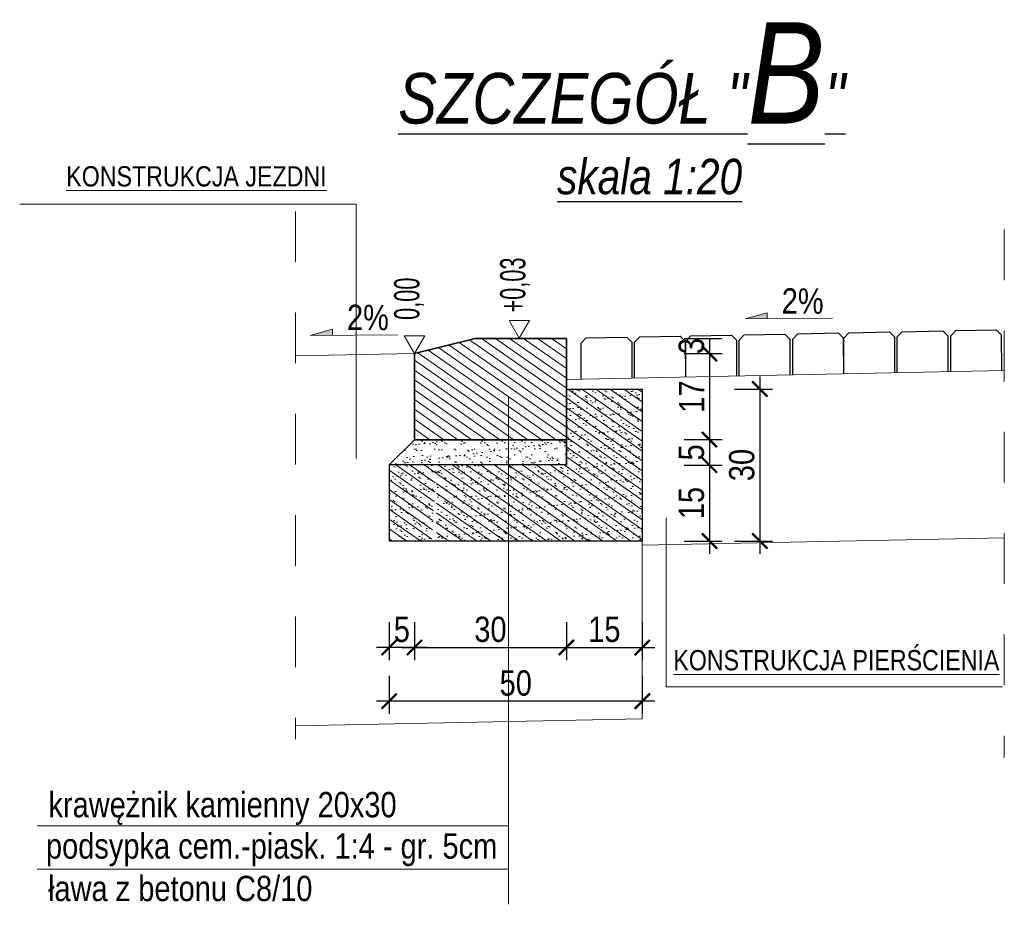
# Model space of a CAD drawing. Header units: metres. Extents: x 45702 to 45878, y -49323 to -49219.
# Tile 24 of 35: x 45795.72 to 45797.67, y -49282.15 to -49280.4. Entities that reach past the tile are written whole.
import ezdxf

# ---------------------------------------------------------------- set-up
doc = ezdxf.new("R2010")
doc.units = ezdxf.units.M
doc.linetypes.add('ACAD_ISO03W100', pattern=[30, 12, -18])
for name, color, linetype in [('00', 7, 'Continuous'), ('OPISY', 7, 'Continuous'), ('wymiarowanie', 7, 'Continuous')]:
    doc.layers.add(name, color=color, linetype=linetype)
for name, color, linetype, lineweight in [('_L_Tabelka', 7, 'Continuous', 13), ('_P_zjazdy_poprzeczki', 7, 'Continuous', 30), ('_wymiary', 7, 'Continuous', 13), ('DP_OpisKonstrukcji', 7, 'Continuous', 18), ('DP_OpisSpadki', 7, 'Continuous', 18), ('DP_Warstwy projektowane', 7, 'Continuous', 18), ('elementy betonowe', 7, 'Continuous', 35), ('HATCH', 8, 'Continuous', 9)]:
    doc.layers.add(name, color=color, linetype=linetype, lineweight=lineweight)
doc.styles.add('arial_ce', font='arial.ttf')
doc.styles.add('znakn', font='ARIALN.TTF')
doc.dimstyles.new('S20_T2.50_[cm]', dxfattribs={"dimtxt": 0.05, "dimasz": 0.03, "dimexe": 0.025, "dimexo": 0.05, "dimgap": 0.01, "dimtad": 1, "dimdec": 0, "dimlfac": 100, "dimrnd": 0.01, "dimzin": 0, "dimdsep": 46, "dimtxsty": 'znakn', "dimblk": 'ARCHTICK', "dimcen": -0.03, "dimdle": 0.025, "dimclrd": 256, "dimclre": 256, "dimclrt": 7, "dimadec": 0, "dimazin": 0, "dimtfac": 1, "dimtdec": 0, "dimtix": 1, "dimtmove": 2, "dimatfit": 3, "dimfxl": 0.05, "dimfxlon": 1, "dimtolj": 1, "dimtzin": 0, "dimarcsym": 0})
pattern_1 = [(145, (135.765105, -33.73463), (-0.009105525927, -0.013004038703), [])]

# ---------------------------------------------------------------- blocks, each defined once
blk = doc.blocks.new('_ArchTick')
at = {"color": 0, "linetype": 'ByBlock', "const_width": 0.15}
blk.add_lwpolyline([(-0.5, -0.5), (0.5, 0.5)], dxfattribs=at)
blk = doc.blocks.new('*D831')
at = {"lineweight": -2, "transparency": 16777216}
for p, q in [((45796.451, -49281.588), (45796.451, -49281.663)), ((45796.501, -49281.588), (45796.501, -49281.663)), ((45796.526, -49281.638), (45796.426, -49281.638))]:
    blk.add_line(p, q, dxfattribs=at)
at = {"layer": 'Defpoints', "color": 0, "transparency": 16777216}
for p in [(45796.501, -49281.2275), (45796.451, -49281.3775), (45796.451, -49281.638)]:
    blk.add_point(p, dxfattribs=at)
at = {"lineweight": -2, "transparency": 16777216, "xscale": 0.03, "yscale": 0.03, "zscale": 0.03, "rotation": 180}
blk.add_blockref('_ArchTick', (45796.451, -49281.638), dxfattribs=at)
at = {"lineweight": -2, "transparency": 16777216, "xscale": 0.03, "yscale": 0.03, "zscale": 0.03}
blk.add_blockref('_ArchTick', (45796.501, -49281.638), dxfattribs=at)
at = {"color": 7, "transparency": 16777216, "insert": (45796.476, -49281.6025), "char_height": 0.05, "attachment_point": 5, "style": 'znakn'}
blk.add_mtext('\\A1;5', dxfattribs=at)
blk = doc.blocks.new('*D832')
at = {"lineweight": -2, "transparency": 16777216}
for p, q in [((45796.451, -49281.6939), (45796.451, -49281.7689)), ((45796.951, -49281.6939), (45796.951, -49281.7689)), ((45796.976, -49281.7439), (45796.426, -49281.7439))]:
    blk.add_line(p, q, dxfattribs=at)
at = {"layer": 'Defpoints', "color": 0, "transparency": 16777216}
for p in [(45796.451, -49281.4275), (45796.951, -49281.4275), (45796.451, -49281.7439)]:
    blk.add_point(p, dxfattribs=at)
at = {"lineweight": -2, "transparency": 16777216, "xscale": 0.03, "yscale": 0.03, "zscale": 0.03}
for p, rotation in [((45796.451, -49281.7439), 180.0000000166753), ((45796.951, -49281.7439), 1.667530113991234e-08)]:
    blk.add_blockref('_ArchTick', p, dxfattribs=dict(at, rotation=rotation))
at = {"color": 7, "transparency": 16777216, "insert": (45796.701, -49281.7084), "char_height": 0.05, "attachment_point": 5, "rotation": 0, "style": 'znakn'}
blk.add_mtext('\\A1;50', dxfattribs=at)
blk = doc.blocks.new('*D833')
at = {"lineweight": -2, "transparency": 16777216}
for p, q in [((45796.501, -49281.588), (45796.501, -49281.663)), ((45796.801, -49281.588), (45796.801, -49281.663)), ((45796.476, -49281.638), (45796.826, -49281.638))]:
    blk.add_line(p, q, dxfattribs=at)
at = {"layer": 'Defpoints', "color": 0, "transparency": 16777216}
for p in [(45796.501, -49281.2275), (45796.801, -49281.2275), (45796.801, -49281.638)]:
    blk.add_point(p, dxfattribs=at)
at = {"lineweight": -2, "transparency": 16777216, "xscale": 0.03, "yscale": 0.03, "zscale": 0.03, "rotation": 180}
blk.add_blockref('_ArchTick', (45796.501, -49281.638), dxfattribs=at)
at = {"lineweight": -2, "transparency": 16777216, "xscale": 0.03, "yscale": 0.03, "zscale": 0.03}
blk.add_blockref('_ArchTick', (45796.801, -49281.638), dxfattribs=at)
at = {"color": 7, "transparency": 16777216, "insert": (45796.651, -49281.6024), "char_height": 0.05, "attachment_point": 5, "style": 'znakn'}
blk.add_mtext('\\A1;30', dxfattribs=at)
blk = doc.blocks.new('*D834')
at = {"lineweight": -2, "transparency": 16777216}
for p, q in [((45796.801, -49281.588), (45796.801, -49281.663)), ((45796.951, -49281.588), (45796.951, -49281.663)), ((45796.776, -49281.638), (45796.976, -49281.638))]:
    blk.add_line(p, q, dxfattribs=at)
at = {"layer": 'Defpoints', "color": 0, "transparency": 16777216}
for p in [(45796.801, -49281.2275), (45796.951, -49281.4275), (45796.951, -49281.638)]:
    blk.add_point(p, dxfattribs=at)
at = {"lineweight": -2, "transparency": 16777216, "xscale": 0.03, "yscale": 0.03, "zscale": 0.03, "rotation": 180}
blk.add_blockref('_ArchTick', (45796.801, -49281.638), dxfattribs=at)
at = {"lineweight": -2, "transparency": 16777216, "xscale": 0.03, "yscale": 0.03, "zscale": 0.03}
blk.add_blockref('_ArchTick', (45796.951, -49281.638), dxfattribs=at)
at = {"color": 7, "transparency": 16777216, "insert": (45796.876, -49281.6024), "char_height": 0.05, "attachment_point": 5, "style": 'znakn'}
blk.add_mtext('\\A1;15', dxfattribs=at)
blk = doc.blocks.new('spadek')
blk.add_hatch(color=256).paths.add_polyline_path([(64.61, 3.75), (64.39, -2.12), (86.32, -2.84)])
blk.add_lwpolyline([(0, 0), (86.32, -2.84), (64.61, 3.75), (64.39, -2.12)])
blk = doc.blocks.new('*D835')
at = {"lineweight": -2, "transparency": 16777216}
for p, q in [((45797.0336, -49281.0277), (45797.1086, -49281.0277)), ((45797.0836, -49281.0277), (45797.0836, -49281.0575)), ((45797.0336, -49281.0575), (45797.1086, -49281.0575))]:
    blk.add_line(p, q, dxfattribs=at)
at = {"layer": 'Defpoints', "color": 0, "transparency": 16777216}
for p in [(45796.699, -49281.0277), (45796.501, -49281.0575), (45797.0836, -49281.0575)]:
    blk.add_point(p, dxfattribs=at)
at = {"color": 7, "transparency": 16777216, "insert": (45797.0481, -49281.0426), "char_height": 0.05, "attachment_point": 5, "rotation": 90, "style": 'znakn'}
blk.add_mtext('\\A1;3', dxfattribs=at)
blk = doc.blocks.new('*D836')
at = {"lineweight": -2, "transparency": 16777216}
for p, q in [((45797.0836, -49281.0325), (45797.0836, -49281.2525)), ((45797.0336, -49281.0575), (45797.1086, -49281.0575)), ((45797.0336, -49281.2275), (45797.1086, -49281.2275))]:
    blk.add_line(p, q, dxfattribs=at)
at = {"layer": 'Defpoints', "color": 0, "transparency": 16777216}
for p in [(45796.501, -49281.0575), (45796.801, -49281.2275), (45797.0836, -49281.2275)]:
    blk.add_point(p, dxfattribs=at)
at = {"lineweight": -2, "transparency": 16777216, "xscale": 0.03, "yscale": 0.03, "zscale": 0.03}
for p, rotation in [((45797.0836, -49281.0575), 90), ((45797.0836, -49281.2275), 270)]:
    blk.add_blockref('_ArchTick', p, dxfattribs=dict(at, rotation=rotation))
at = {"color": 7, "transparency": 16777216, "insert": (45797.0485, -49281.1425), "char_height": 0.05, "attachment_point": 5, "rotation": 90, "style": 'znakn'}
blk.add_mtext('\\A1;17', dxfattribs=at)
blk = doc.blocks.new('*D837')
at = {"lineweight": -2, "transparency": 16777216}
for p, q in [((45797.0836, -49281.2025), (45797.0836, -49281.3027)), ((45797.0336, -49281.2275), (45797.1086, -49281.2275)), ((45797.0336, -49281.2777), (45797.1086, -49281.2777))]:
    blk.add_line(p, q, dxfattribs=at)
at = {"layer": 'Defpoints', "color": 0, "transparency": 16777216}
for p in [(45796.801, -49281.2275), (45796.7613, -49281.2777), (45797.0836, -49281.2777)]:
    blk.add_point(p, dxfattribs=at)
at = {"lineweight": -2, "transparency": 16777216, "xscale": 0.03, "yscale": 0.03, "zscale": 0.03}
for p, rotation in [((45797.0836, -49281.2275), 90), ((45797.0836, -49281.2777), 270)]:
    blk.add_blockref('_ArchTick', p, dxfattribs=dict(at, rotation=rotation))
at = {"color": 7, "transparency": 16777216, "insert": (45797.0482, -49281.2526), "char_height": 0.05, "attachment_point": 5, "rotation": 90, "style": 'znakn'}
blk.add_mtext('\\A1;5', dxfattribs=at)
blk = doc.blocks.new('*D838')
at = {"lineweight": -2, "transparency": 16777216}
for p, q in [((45797.0836, -49281.2527), (45797.0836, -49281.4527)), ((45797.0336, -49281.2777), (45797.1086, -49281.2777)), ((45797.0336, -49281.4277), (45797.1086, -49281.4277))]:
    blk.add_line(p, q, dxfattribs=at)
at = {"layer": 'Defpoints', "color": 0, "transparency": 16777216}
for p in [(45796.7613, -49281.2777), (45796.7598, -49281.4277), (45797.0836, -49281.4277)]:
    blk.add_point(p, dxfattribs=at)
at = {"lineweight": -2, "transparency": 16777216, "xscale": 0.03, "yscale": 0.03, "zscale": 0.03}
for p, rotation in [((45797.0836, -49281.2777), 90), ((45797.0836, -49281.4277), 270)]:
    blk.add_blockref('_ArchTick', p, dxfattribs=dict(at, rotation=rotation))
at = {"color": 7, "transparency": 16777216, "insert": (45797.0481, -49281.3527), "char_height": 0.05, "attachment_point": 5, "rotation": 90, "style": 'znakn'}
blk.add_mtext('\\A1;15', dxfattribs=at)
blk = doc.blocks.new('*D839')
at = {"lineweight": -2, "transparency": 16777216}
for p, q in [((45797.1831, -49281.1025), (45797.1831, -49281.4527)), ((45797.1331, -49281.1275), (45797.2081, -49281.1275)), ((45797.1331, -49281.4277), (45797.2081, -49281.4277))]:
    blk.add_line(p, q, dxfattribs=at)
at = {"layer": 'Defpoints', "color": 0, "transparency": 16777216}
for p in [(45796.879, -49281.1275), (45796.879, -49281.4277), (45797.1831, -49281.4277)]:
    blk.add_point(p, dxfattribs=at)
at = {"lineweight": -2, "transparency": 16777216, "xscale": 0.03, "yscale": 0.03, "zscale": 0.03}
for p, rotation in [((45797.1831, -49281.1275), 90), ((45797.1831, -49281.4277), 270)]:
    blk.add_blockref('_ArchTick', p, dxfattribs=dict(at, rotation=rotation))
at = {"color": 7, "transparency": 16777216, "insert": (45797.1476, -49281.2776), "char_height": 0.05, "attachment_point": 5, "rotation": 90, "style": 'znakn'}
blk.add_mtext('\\A1;30', dxfattribs=at)

msp = doc.modelspace()

# ---------------------------------------------------------------- hatches: boundary and pattern name
at = {"layer": 'HATCH'}
h = msp.add_hatch(dxfattribs=at)
h.set_pattern_fill('ANSI31', color=256, scale=0.005, angle=100, style=0)
h.set_pattern_definition(pattern_1)
h.paths.add_polyline_path([(45796.6196998, -49281.0275703), (45796.8009241, -49281.0275703), (45796.8010073, -49281.2275274), (45796.6197829, -49281.2275274)])
h.paths.add_polyline_path([(45796.5012072, -49281.0575234), (45796.52114, -49281.0412968), (45796.5197701, -49281.0528367), (45796.6210073, -49281.0275274), (45796.6204457, -49281.020146), (45796.6204457, -49281.2275274), (45796.5010073, -49281.2275274)])
h.paths.add_polyline_path([(45796.5197701, -49281.0528367), (45796.52114, -49281.0412968), (45796.5012072, -49281.0575234)], flags=16)
h = msp.add_hatch(dxfattribs=at)
h.set_pattern_fill('ANSI31', color=256, scale=0.005, angle=100, style=0)
h.set_pattern_definition(pattern_1)
h.paths.add_polyline_path([(45796.4510073, -49281.2775274), (45796.5442555, -49281.2775274), (45796.5350317, -49281.4275274), (45796.4509867, -49281.4275068)])
h.paths.add_polyline_path([(45796.5442555, -49281.2775274), (45796.7010073, -49281.2775274), (45796.8010073, -49281.2775274), (45796.8010073, -49281.2275274), (45796.8010073, -49281.1275274), (45796.9510073, -49281.1275274), (45796.9510073, -49281.4275274), (45796.5442555, -49281.4275274)])
at = {"layer": 'HATCH', "ltscale": 0.5}
h = msp.add_hatch(dxfattribs=at)
h.set_pattern_fill('AR-SAND', color=256, scale=0.0005)
h.set_pattern_definition([(37.5, (91.163804, 11.467785), (-0.000800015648, 0.0244706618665), [0, -0.019304, 0, -0.02159, 0, -0.0206375]), (7.5, (91.163804, 11.467785), (0.022476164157, 0.035841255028), [0, -0.010414, 0, -0.017399, 0, -0.0066675]), (327.5, (91.148183, 11.467785), (0.039549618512, 7.1859234e-05), [0, -0.00635, 0, -0.02286, 0, -0.029845]), (317.5, (91.148183, 11.467785), (0.038177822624, 0.011146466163), [0, -0.003175, 0, -0.014986, 0, -0.017145])])
h.paths.add_polyline_path([(45796.5442555, -49281.2775274), (45796.7010073, -49281.2775274), (45796.8010073, -49281.2775274), (45796.8010073, -49281.2275274), (45796.8010073, -49281.1275274), (45796.9510073, -49281.1275274), (45796.9510073, -49281.4275274), (45796.5442555, -49281.4275274)])
h.paths.add_polyline_path([(45796.4510073, -49281.2775274), (45796.5442555, -49281.2775274), (45796.5350317, -49281.4275274), (45796.4509867, -49281.4275068)])
at = {"layer": 'HATCH'}
h = msp.add_hatch(dxfattribs=at)
h.set_pattern_fill('AR-SAND', color=256, scale=0.0005, style=0)
h.set_pattern_definition([(37.5, (135.765105, -33.73463), (-0.000800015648, 0.0244706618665), [0, -0.019304, 0, -0.02159, 0, -0.0206375]), (7.5, (135.765105, -33.73463), (0.022476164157, 0.035841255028), [0, -0.010414, 0, -0.017399, 0, -0.0066675]), (327.5, (135.749484, -33.73463), (0.039549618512, 7.1859234e-05), [0, -0.00635, 0, -0.02286, 0, -0.029845]), (317.5, (135.749484, -33.73463), (0.038177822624, 0.011146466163), [0, -0.003175, 0, -0.014986, 0, -0.017145])])
h.paths.add_polyline_path([(45796.5442555, -49281.2275274), (45796.8010073, -49281.2275274), (45796.8010073, -49281.2775274), (45796.5442555, -49281.2775274)])
h.paths.add_polyline_path([(45796.5010073, -49281.2275274), (45796.5442555, -49281.2275274), (45796.5442555, -49281.2775274), (45796.4510073, -49281.2775274)])

# ---------------------------------------------------------------- linework, layer by layer
at = {"color": 251, "linetype": 'ACAD_ISO03W100', "lineweight": 15, "ltscale": 0.005, "flags": 128}
for points in [[(45796.2658829, -49280.7766091), (45796.2658829, -49281.8192266)], [(45797.6660005, -49280.8123692), (45797.6660005, -49281.8549866)]]:
    msp.add_lwpolyline(points, dxfattribs=at)
at = {"linetype": 'Continuous', "ltscale": 1.2, "flags": 128}
for points in [[(45797.5600583, -49281.0933282), (45797.5600583, -49281.022539), (45797.5699558, -49281.0121484), (45797.6499598, -49281.0105484), (45797.6600583, -49281.020447), (45797.6601753, -49281.0913258)], [(45796.8304959, -49281.1079194), (45796.8304959, -49281.0371303), (45796.8403934, -49281.0267397), (45796.9203974, -49281.0251396), (45796.930496, -49281.0350382), (45796.9306129, -49281.1059171)], [(45796.9358901, -49281.1058115), (45796.9358901, -49281.0350224), (45796.9457876, -49281.0246318), (45797.0257916, -49281.0230317), (45797.0358901, -49281.0329304), (45797.0360071, -49281.1038092)], [(45797.0371859, -49281.1037856), (45797.0371859, -49281.0329965), (45797.0470833, -49281.0226059), (45797.1270873, -49281.0210058), (45797.1371859, -49281.0309044), (45797.1373029, -49281.1017833)], [(45797.14258, -49281.1016777), (45797.14258, -49281.0308886), (45797.1524775, -49281.020498), (45797.2324815, -49281.0188979), (45797.2425801, -49281.0287966), (45797.242697, -49281.0996754)], [(45797.2479742, -49281.0995698), (45797.2479742, -49281.0287807), (45797.2578717, -49281.0183901), (45797.3378757, -49281.01679), (45797.3479742, -49281.0266887), (45797.3480912, -49281.0975675)], [(45797.34927, -49281.0975439), (45797.34927, -49281.0267548), (45797.3591674, -49281.0163642), (45797.4391714, -49281.0147641), (45797.44927, -49281.0246628), (45797.449387, -49281.0955416)], [(45797.4546641, -49281.095436), (45797.4546641, -49281.0246469), (45797.4645616, -49281.0142563), (45797.5445656, -49281.0126562), (45797.5546642, -49281.0225549), (45797.5547811, -49281.0934337)]]:
    msp.add_lwpolyline(points, dxfattribs=at)
at = {"layer": '00', "flags": 128}
for points in [[(45796.5010073, -49281.0575274), (45796.6210073, -49281.0275274)], [(45796.8010073, -49281.0275274), (45796.6210073, -49281.0275274)], [(45796.8010073, -49281.0275274), (45796.6210073, -49281.0275274)], [(45796.8010073, -49281.1775274), (45796.8010073, -49281.0275274)], [(45796.8010073, -49281.1775274), (45796.8010073, -49281.0275274)], [(45796.5010073, -49281.1775274), (45796.5010073, -49281.0575274)]]:
    msp.add_lwpolyline(points, dxfattribs=at)
at = {"layer": '_L_Tabelka', "ltscale": 0.5}
for p, q in [((45797.6660005, -49281.0912093), (45796.8010073, -49281.1085092)), ((45797.6660005, -49281.4212753), (45796.9510073, -49281.4355752)), ((45796.9510073, -49281.4275274), (45796.9510073, -49281.7786734)), ((45796.2658829, -49281.7923759), (45796.9510073, -49281.7786734))]:
    msp.add_line(p, q, dxfattribs=at)
at = {"layer": '_P_zjazdy_poprzeczki', "ltscale": 3}
for p, q in [((45796.8010073, -49281.1275274), (45796.9510073, -49281.1275274)), ((45796.9510073, -49281.1275274), (45796.9510073, -49281.4275274)), ((45796.4510073, -49281.2775274), (45796.5010073, -49281.2275274)), ((45796.8010073, -49281.2775274), (45796.4510073, -49281.2775274)), ((45796.4510073, -49281.2775274), (45796.4510073, -49281.4275274)), ((45796.4510073, -49281.4275274), (45796.9510073, -49281.4275274))]:
    msp.add_line(p, q, dxfattribs=at)
at = {"layer": '_wymiary', "ltscale": 0.5}
msp.add_line((45796.2658829, -49281.0622299), (45796.5010073, -49281.0575274), dxfattribs=at)
at = {"layer": 'DP_OpisKonstrukcji'}
msp.add_line((45796.3857128, -49280.7624005), (45796.3857128, -49281.2650052), dxfattribs=at)
at = {"layer": 'DP_OpisKonstrukcji', "flags": 128}
for points in [[(45796.3857128, -49280.7624005), (45795.7212008, -49280.7624005)], [(45796.6865911, -49281.1422182), (45796.6865911, -49282.1446476)], [(45796.9979159, -49281.7155203), (45796.9979159, -49281.3816048)], [(45797.6624279, -49281.7155203), (45796.9979159, -49281.7155203)], [(45796.6865911, -49281.9903404), (45795.7555364, -49281.9903404)], [(45796.6865911, -49282.0757709), (45795.7555364, -49282.0757709)]]:
    msp.add_lwpolyline(points, dxfattribs=at)
at = {"layer": 'DP_Warstwy projektowane', "ltscale": 1.2, "flags": 128}
msp.add_lwpolyline([(45796.6210073, -49281.0275274), (45796.6610153, -49281.0275274)], dxfattribs=at)
msp.add_lwpolyline([(45796.6210073, -49281.0275274), (45796.6610153, -49281.0275274)], dxfattribs=at)
msp.add_lwpolyline([(45796.6210073, -49281.0275274), (45796.6610153, -49281.0275274)], dxfattribs=at)
at = {"layer": 'DP_Warstwy projektowane', "ltscale": 0.5, "flags": 128}
msp.add_lwpolyline([(45796.6210073, -49281.0275274), (45796.6610153, -49281.0275274)], dxfattribs=at)
msp.add_lwpolyline([(45796.6210073, -49281.0275274), (45796.6610153, -49281.0275274)], dxfattribs=at)
msp.add_lwpolyline([(45796.6210073, -49281.0275274), (45796.6610153, -49281.0275274)], dxfattribs=at)
at = {"layer": 'elementy betonowe', "color": 0, "linetype": 'Continuous', "ltscale": 1.2}
msp.add_line((45796.8010074, -49281.0276771), (45796.6210073, -49281.0275274), dxfattribs=at)
at = {"layer": 'elementy betonowe', "color": 0, "linetype": 'Continuous', "ltscale": 1.2, "flags": 128}
for points in [[(45796.5010073, -49281.0575274), (45796.6210073, -49281.0275274)], [(45796.8010073, -49281.0275274), (45796.6210073, -49281.0275274)], [(45796.8010073, -49281.2775274), (45796.8010073, -49281.0275274)], [(45796.5010073, -49281.2275274), (45796.5010073, -49281.0575274)], [(45796.5010073, -49281.2275274), (45796.8010073, -49281.2275274)]]:
    msp.add_lwpolyline(points, dxfattribs=at)
at = {"layer": 'OPISY', "color": 0, "lineweight": 0}
for points in [[(45796.7079847, -49281.0273131), (45796.7281174, -49280.9924422), (45796.687852, -49280.9924422)], [(45796.5010073, -49281.0575274), (45796.52114, -49281.0226565), (45796.4808746, -49281.0226565)]]:
    msp.add_lwpolyline(points, close=True, dxfattribs=at)

# ---------------------------------------------------------------- block references
at = {"layer": 'DP_OpisSpadki', "xscale": -0.001999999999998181, "yscale": 0.001999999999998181, "zscale": 0.001999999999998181, "rotation": 358.5649493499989}
for p in [(45797.3266688, -49280.9878612), (45796.4679626, -49281.020267)]:
    msp.add_blockref('spadek', p, dxfattribs=at)

# ---------------------------------------------------------------- texts
at = {"layer": 'DP_OpisKonstrukcji', "color": 7, "style": 'znakn'}
for s, p in [('krawężnik kamienny 20x30 ', (45795.7780576, -49281.973281)), ('podsypka cem.-piask. 1:4 - gr. 5cm', (45795.7731219, -49282.0549102)), ('ława z betonu C8/10', (45795.7771979, -49282.1388408))]:
    msp.add_text(s, height=0.05, dxfattribs=at).set_placement(p)
at = {"layer": 'DP_OpisKonstrukcji', "color": 7, "char_height": 0.04, "width": 7.177815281, "attachment_point": 3, "style": 'znakn'}
for s, insert in [('{\\fArial Narrow|b0|i0|c238|p34;\\LKONSTRUKCJA JEZDNI}', (45796.327301, -49280.6874484)), ('{\\LKONSTRUKCJA PIERŚCIENIA }', (45797.6562741, -49281.6429762))]:
    msp.add_mtext(s, dxfattribs=dict(at, insert=insert))
at = {"layer": 'DP_OpisSpadki', "color": 7, "style": 'znakn'}
for p in [(45797.226155, -49280.9783726), (45796.3674489, -49281.0107783)]:
    msp.add_text('2%%%', height=0.05, rotation=359.5352391, dxfattribs=at).set_placement(p)
at = {"layer": 'OPISY', "color": 0, "char_height": 0.05, "width": 6.1438948, "attachment_point": 8, "rotation": 90, "style": 'znakn'}
for s, insert in [('{\\W0.75;+0,03}', (45796.7293676, -49280.9221255)), ('{\\W0.75;0,00}', (45796.520008, -49280.9492578))]:
    msp.add_mtext(s, dxfattribs=dict(at, insert=insert))
at = {"layer": 'wymiarowanie', "color": 0, "attachment_point": 3, "style": 'arial_ce'}
for s, insert, char_height, width in [('{\\fArial Narrow|b0|i1|c238|p34;\\LSZCZEGÓŁ "\\H2x;B\\H0.5x;"}', (45797.3521995, -49280.4033116), 0.1, 1.337132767), ('{\\fArial Narrow|b0|i1|c238|p34;\\Lskala 1:20}', (45797.1481859, -49280.6728681), 0.07, 0.713745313)]:
    msp.add_mtext(s, dxfattribs=dict(at, insert=insert, char_height=char_height, width=width))

# ---------------------------------------------------------------- dimensions: what is measured, and where the dimension line sits
at = {"color": 0}
for base, p1, p2, angle, picture, middle in [((45797.0835863, -49281.0575274), (45796.6990189, -49281.0276771), (45796.5010073, -49281.0575274), 90, '*D835', (45797.0480576, -49281.0426022)), ((45797.0835863, -49281.2275274), (45796.5010073, -49281.0575274), (45796.8010073, -49281.2275274), 90, '*D836', (45797.048484, -49281.1425274)), ((45797.1830839, -49281.4276771), (45796.8790189, -49281.1275274), (45796.8790189, -49281.4276771), 90, '*D839', (45797.1475552, -49281.2776022)), ((45797.0835863, -49281.2776771), (45796.8010073, -49281.2275274), (45796.761271, -49281.2776771), 90, '*D837', (45797.04816, -49281.2526022)), ((45796.4510073, -49281.6379707), (45796.5010073, -49281.2275274), (45796.4510073, -49281.3775274), 180, '*D831', (45796.4760073, -49281.6025444)), ((45797.0835863, -49281.4276771), (45796.761271, -49281.2776771), (45796.7598091, -49281.4276771), 90, '*D838', (45797.0480576, -49281.3526771))]:
    dim = msp.add_linear_dim(base=base, p1=p1, p2=p2, angle=angle, dimstyle='S20_T2.50_[cm]', override={"dimtmove": 1}, dxfattribs=at)
    dim.commit()
    dim.dimension.update_dxf_attribs({"geometry": picture, "text_midpoint": middle})
for base, p1, p2, picture, middle in [((45796.8010073, -49281.6379707), (45796.5010073, -49281.2275274), (45796.8010073, -49281.2275274), '*D833', (45796.6510073, -49281.602442)), ((45796.9510073, -49281.6379707), (45796.8010073, -49281.2275274), (45796.9510073, -49281.4275274), '*D834', (45796.8760073, -49281.602442))]:
    dim = msp.add_linear_dim(base=base, p1=p1, p2=p2, dimstyle='S20_T2.50_[cm]', override={"dimtmove": 1}, dxfattribs=at)
    dim.commit()
    dim.dimension.update_dxf_attribs({"geometry": picture, "text_midpoint": middle})
dim = msp.add_aligned_dim(p1=(45796.9510073, -49281.4275274), p2=(45796.4510073, -49281.4275274), distance=0.316352, dimstyle='S20_T2.50_[cm]', override={"dimtmove": 1}, dxfattribs=at)
dim.commit()
dim.dimension.update_dxf_attribs({"geometry": '*D832', "text_midpoint": (45796.7010073, -49281.7083507)})

doc.saveas('drawing.dxf')
